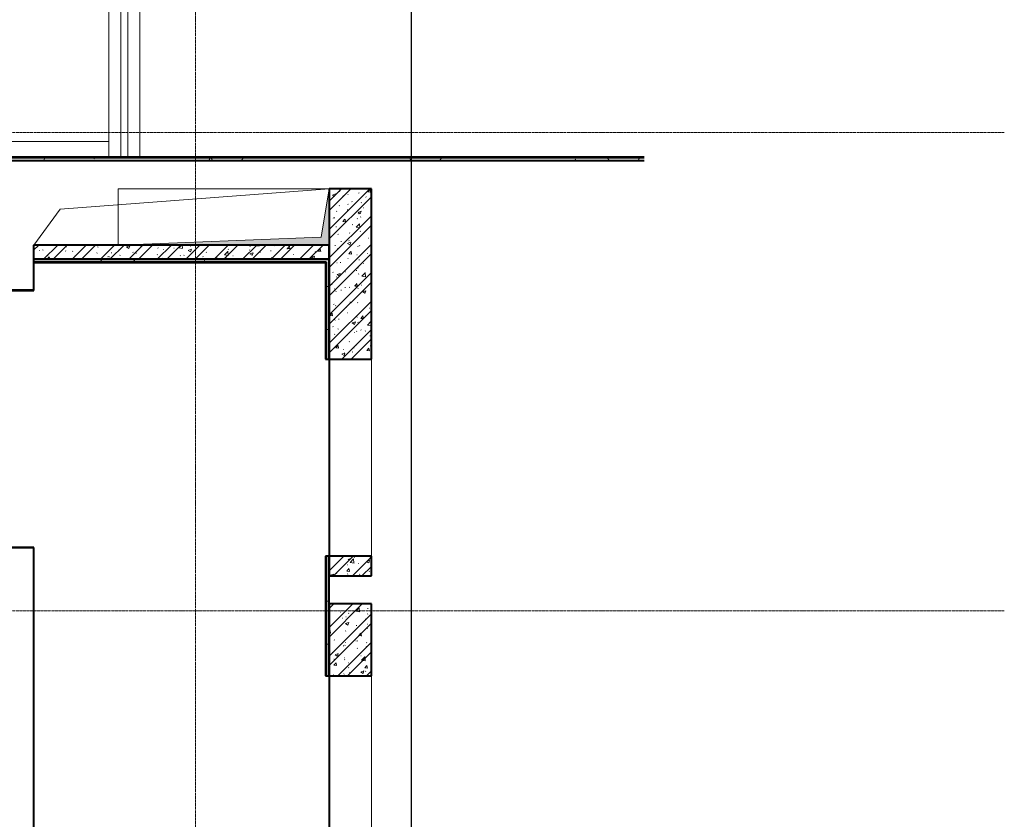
# Model space of a CAD drawing. Header units: millimetres. Extents: x 5617 to 91811, y 7718 to 89253.
# Tile 65 of 66: x 84814 to 91811, y 72720 to 78401. Entities that reach past the tile are written whole.
import ezdxf

# ---------------------------------------------------------------- set-up
doc = ezdxf.new("R2010")
doc.units = ezdxf.units.MM
for name, pattern in [('ADSK_Линия сетки', [25, 20, -2.5, 0, -2.5]), ('Линия сетки', [25, 20, -2.5, 0, -2.5]), ('Штрих_3_1_5_', [4.5, 3, -1.5]), ('Штриховая_ш3 п1_5', [4.5, 3, -1.5])]:
    doc.linetypes.add(name, pattern=pattern)
doc.layers.add('_Разделитель помещений_', color=4, linetype='Штриховая_ш3 п1_5', lineweight=40, true_color=0x00ffff)
for name, color, linetype, lineweight in [('Обобщенные модели', 7, 'Continuous', 18), ('Оборудование', 7, 'Continuous', 18), ('Оси', 7, 'Continuous', 9), ('Перекрытия', 7, 'Continuous', 18), ('Стены разрез', 7, 'Continuous', 40), ('Стены штриховка', 7, 'Continuous', 40), ('Элементы узлов', 7, 'Continuous', 18)]:
    doc.layers.add(name, color=color, linetype=linetype, lineweight=lineweight)
pattern_1 = [(50, (0, 0), (218.62117, -19.1268), [22.86, -251.46]), (355, (0, 0), (-42.2919, 229.2684), [18.288, -201.168]), (100.451, (18.22, -1.6), (176.33107, 210.13963), [19.428, -213.708]), (46.184, (0, 60.96), (325.29495, -50.45164), [34.29, -377.19]), (96.636, (27.1, 56.76), (284.883, 296.9127), [29.142, -320.562]), (351.184, (0, 60.96), (284.8858, 296.9107), [27.432, -301.752]), (21, (30.48, 45.72), (181.93753, -122.71832), [22.86, -251.46]), (326, (30.48, 45.72), (74.1622, 221.0262), [18.288, -201.168]), (71.451, (45.64, 35.5), (256.10035, 98.30526), [19.428, -213.708]), (37.5, (0, 0), (3.70639, 101.465895), [3.353, -195.377, 3.353, -200.863, -201.93]), (37.5, (0, 0), (3.70639, 101.465895), [-402.946, 3.353, -198.577]), (7.5, (0, 0), (80.18358, 120.21653), [3.353, -113.081, 3.353, -190.805, -76.962]), (7.5, (0, 0), (80.18358, 120.21653), [-310.591, 3.353, -73.609]), (327.5, (-67.97, 0), (162.708646, -6.87497), [3.353, -72.847, 3.353, -234.391, -315.468]), (327.5, (-67.97, 0), (162.708646, -6.87497), [-313.944, 3.353, -312.115]), (317.5, (-98.45, 0), (177.75468, 30.51183), [3.353, -95.707, 3.353, -154.534, -224.028]), (317.5, (-98.45, 0), (177.75468, 30.51183), [-256.946, 3.353, -220.675])]
pattern_2 = [(45, (0, 0), (-101.02788, 101.02788), []), (45, (67.35, 0), (-101.02788, 101.02788), [])]
pattern_3 = [(0, (0, 0), (406.4, 101.6), [33.528, -271.272, 33.528, -271.272, -1625.6]), (0, (0, 0), (406.4, 101.6), [-609.6, 33.528, -576.072, 33.528, -271.272, -711.2]), (0, (0, 0), (406.4, 101.6), [-1524, 33.528, -169.672, 33.528, -474.472]), (120, (152.4, 50.8), (-291.18818, 301.15272), [33.528, -271.272, 33.528, -271.272, -1625.6]), (120, (152.4, 50.8), (-291.18818, 301.15272), [-609.6, 33.528, -576.072, 33.528, -271.272, -711.2]), (120, (152.4, 50.8), (-291.18818, 301.15272), [-1524, 33.528, -169.672, 33.528, -474.472]), (240, (203.2, 254), (-115.21182, -402.75272), [33.528, -271.272, 33.528, -271.272, -1625.6]), (240, (203.2, 254), (-115.21182, -402.75272), [-609.6, 33.528, -576.072, 33.528, -271.272, -711.2]), (240, (203.2, 254), (-115.21182, -402.75272), [-1524, 33.528, -169.672, 33.528, -474.472])]

# ---------------------------------------------------------------- blocks, each defined once
blk = doc.blocks.new('CP_ДШ_Hanytex_TopJoint 24C - CP_ДШ_Hanytex_TopJoint 24C-4548406-МКСС_LB02_-11_400__Кабельные конструкции_Лотки_1')
at = {"layer": 'Обобщенные модели', "color": 254, "true_color": 0xcccccc}
for p, q in [((2075, 110), (25, 110)), ((2585, 100), (2585, -110)), ((2585, 25), (25, 25)), ((2585, -25), (2585, 25)), ((25, -25), (2585, -25)), ((2585, -110), (25, -110))]:
    blk.add_line(p, q, dxfattribs=at)
blk = doc.blocks.new('CP_ДШ_Hanytex_TopJoint 24C_Половина - CP_ДШ_Hanytex_TopJoint 24C_Половина-3658130-МКСС_LB02_-11_400__Кабельные конструкции_Лотки_1')
at = {"layer": 'Обобщенные модели', "color": 254, "true_color": 0xcccccc}
for p, q in [((0, 0), (0, 110)), ((995, 110), (0, 110)), ((995, 110), (995, 0))]:
    blk.add_line(p, q, dxfattribs=at)
blk = doc.blocks.new('A_MEQ_OpeningShaft-Rectangular - ОВ-2726948-МКСС_LB02_-11_400__Кабельные конструкции_Лотки_1')
at = {"layer": 'Элементы узлов'}
blk.add_hatch(color=256, dxfattribs=at).paths.add_polyline_path([(0, 0), (0, -400), (57.1, -57.1), (1500, 0)])
at = {"layer": 'Обобщенные модели', "color": 253, "true_color": 0xaaaaaa}
for p, q in [((1500, 0), (0, 0)), ((0, 0), (0, -400)), ((1500, -400), (1500, 0)), ((0, -400), (1500, -400))]:
    blk.add_line(p, q, dxfattribs=at)
at = {"layer": 'Элементы узлов', "color": 253, "true_color": 0xaaaaaa}
for p, q in [((1500, 0), (57.1, -57.1)), ((1500, -400), (1500, 0)), ((1500, 0), (0, 0)), ((0, 0), (0, -400)), ((57.1, -57.1), (0, -400)), ((0, -400), (57.1, -57.1)), ((57.1, -57.1), (1500, 0)), ((1500, 0), (1500, -400)), ((0, -400), (1500, -400)), ((0, -400), (1500, -400))]:
    blk.add_line(p, q, dxfattribs=at)
blk = doc.blocks.new('135_SLK_GD_AR_rvt-1-МКСС_LB02_-11_400__Кабельные конструкции_Лотки_1')
at = {"layer": 'Стены разрез', "lineweight": 9, "true_color": 0xcccccc}
h = blk.add_hatch(dxfattribs=at)
h.set_pattern_fill('FP_5', color=254, style=0, pattern_type=2)
h.set_pattern_definition(pattern_3)
h.paths.add_polyline_path([(57139.3, 77400), (57139.3, 77420), (52340, 77420), (52340, 77400), (55178.9, 77400)])
h.paths.add_polyline_path([(50768, 77400), (51140, 77400), (51140, 77420), (50600, 77420), (50600, 77400)])
h = blk.add_hatch(dxfattribs=at)
h.set_pattern_fill('FP_1', color=254, style=0, pattern_type=2)
h.set_pattern_definition(pattern_1)
h.paths.add_polyline_path([(55200, 75990), (55200, 77200), (54900, 77200), (54900, 75990)])
h = blk.add_hatch(dxfattribs=at)
h.set_pattern_fill('FP_2', color=254, style=0, pattern_type=2)
h.set_pattern_definition(pattern_2)
h.paths.add_polyline_path([(55200, 75990), (55200, 77200), (54900, 77200), (54900, 75990)])
h = blk.add_hatch(dxfattribs=at)
h.set_pattern_fill('FP_1', color=254, style=0, pattern_type=2)
h.set_pattern_definition(pattern_1)
h.paths.add_polyline_path([(53400, 76700), (54900, 76700), (54900, 76800), (52800, 76800), (52800, 76700), (53218.5, 76700)])
h = blk.add_hatch(dxfattribs=at)
h.set_pattern_fill('FP_2', color=254, style=0, pattern_type=2)
h.set_pattern_definition(pattern_2)
h.paths.add_polyline_path([(53400, 76700), (54900, 76700), (54900, 76800), (52800, 76800), (52800, 76700), (53218.5, 76700)])
h = blk.add_hatch(dxfattribs=at)
h.set_pattern_fill('FP_5', color=254, style=0, pattern_type=2)
h.set_pattern_definition(pattern_3)
h.paths.add_polyline_path([(54875, 76680), (54880, 76680), (54880, 76700), (52802, 76700), (52802, 76680), (53218.5, 76680)])
h = blk.add_hatch(dxfattribs=at)
h.set_pattern_fill('FP_5', color=254, style=0, pattern_type=2)
h.set_pattern_definition(pattern_3)
h.paths.add_polyline_path([(54900, 67302), (54900, 68810), (54880, 68810), (54880, 67302)])
h.paths.add_polyline_path([(54900, 70210), (54900, 70690), (54880, 70690), (54880, 70210)])
h.paths.add_polyline_path([(54880, 71790), (54900, 71790), (54900, 72640), (54880, 72640)])
h.paths.add_polyline_path([(54900, 73740), (54900, 74590), (54880, 74590), (54880, 73740)])
h.paths.add_polyline_path([(54880, 75990), (54900, 75990), (54900, 76700), (54880, 76700), (54880, 76680)])
h = blk.add_hatch(dxfattribs=at)
h.set_pattern_fill('FP_1', color=254, style=0, pattern_type=2)
h.set_pattern_definition(pattern_1)
h.paths.add_polyline_path([(55200, 74450), (55200, 74590), (54900, 74590), (54900, 74450)])
h = blk.add_hatch(dxfattribs=at)
h.set_pattern_fill('FP_2', color=254, style=0, pattern_type=2)
h.set_pattern_definition(pattern_2)
h.paths.add_polyline_path([(55200, 74450), (55200, 74590), (54900, 74590), (54900, 74450)])
h = blk.add_hatch(dxfattribs=at)
h.set_pattern_fill('FP_1', color=254, style=0, pattern_type=2)
h.set_pattern_definition(pattern_1)
h.paths.add_polyline_path([(55200, 73740), (55200, 74250), (54900, 74250), (54900, 73740)])
h = blk.add_hatch(dxfattribs=at)
h.set_pattern_fill('FP_2', color=254, style=0, pattern_type=2)
h.set_pattern_definition(pattern_2)
h.paths.add_polyline_path([(55200, 73740), (55200, 74250), (54900, 74250), (54900, 73740)])
at = {"color": 254, "lineweight": 18, "true_color": 0xcccccc}
for p, q in [((54900, 77200), (52987.6, 77055.8)), ((52987.6, 77055.8), (52801.6, 76800))]:
    blk.add_line(p, q, dxfattribs=at)
at = {"layer": '_Разделитель помещений_', "color": 7, "linetype": 'Штрих_3_1_5_', "true_color": 0xccffff}
for p, q in [((54900, 75990), (54900, 74590)), ((54900, 73740), (54900, 72640))]:
    blk.add_line(p, q, dxfattribs=at)
at = {"layer": 'Перекрытия', "color": 254, "true_color": 0xcccccc}
for p, q in [((52800, 76700), (52800, 76480)), ((52800, 76480), (52600, 76480)), ((55200, 74590), (55200, 75990)), ((52180, 74650), (52800, 74650)), ((52800, 74650), (52800, 67600)), ((55200, 72640), (55200, 73740))]:
    blk.add_line(p, q, dxfattribs=at)
at = {"layer": 'Стены разрез', "color": 254, "true_color": 0xcccccc}
for p, q in [((57139.3, 77425), (52340, 77425)), ((52600, 77400), (57139.3, 77400)), ((54900, 77200), (54900, 75990)), ((55200, 77200), (54900, 77200)), ((55200, 75990), (55200, 77200)), ((54900, 76800), (52800, 76800)), ((52800, 76800), (52800, 76700)), ((54900, 76700), (54900, 76800)), ((52800, 76700), (54900, 76700)), ((52802, 76700), (52800, 76700)), ((52800, 76700), (52800, 76675)), ((54875, 76700), (52802, 76700)), ((54880, 76700), (54875, 76700)), ((54900, 76700), (54880, 76700)), ((54900, 75990), (54900, 76700)), ((52800, 76675), (52800, 76480)), ((52802, 76675), (54875, 76675)), ((52802, 76478), (52802, 76675)), ((54875, 76675), (54875, 75990)), ((52800, 76480), (52600, 76480)), ((52600, 76478), (52800, 76478)), ((52800, 76478), (52802, 76478)), ((54875, 75990), (54900, 75990)), ((54900, 75990), (55200, 75990)), ((52800, 74652), (52599, 74652)), ((52599, 74650), (52800, 74650)), ((52802, 74652), (52800, 74652)), ((52800, 74650), (52800, 67600)), ((52802, 67602), (52802, 74652)), ((54900, 74590), (54875, 74590)), ((54875, 74590), (54875, 73740)), ((54900, 74590), (54900, 74450)), ((55200, 74590), (54900, 74590)), ((54900, 74250), (54900, 74590)), ((55200, 74450), (55200, 74590)), ((54900, 74450), (55200, 74450)), ((55200, 74250), (54900, 74250)), ((55200, 73740), (55200, 74250)), ((54875, 73740), (54900, 73740)), ((54900, 73740), (55200, 73740))]:
    blk.add_line(p, q, dxfattribs=at)
at = {"layer": 'Стены штриховка', "color": 254, "true_color": 0xcccccc}
for p, q in [((57139.3, 77420), (52340, 77420)), ((52802, 76680), (52802, 76700)), ((52802, 76680), (54875, 76680)), ((52802, 76675), (52802, 76680)), ((54875, 76680), (54880, 76680)), ((54880, 76680), (54880, 75990)), ((54880, 74590), (54880, 73740)), ((54900, 74250), (54900, 73740)), ((54900, 73740), (54900, 74250))]:
    blk.add_line(p, q, dxfattribs=at)
at = {"layer": 'Обобщенные модели', "color": 254, "lineweight": 18, "true_color": 0xcccccc, "rotation": 89.99999999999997}
blk.add_blockref('CP_ДШ_Hanytex_TopJoint 24C - CP_ДШ_Hanytex_TopJoint 24C-4548406-МКСС_LB02_-11_400__Кабельные конструкции_Лотки_1', (53445, 77400), dxfattribs=at)
at = {"layer": 'Обобщенные модели', "color": 254, "lineweight": 18, "true_color": 0xcccccc}
blk.add_blockref('CP_ДШ_Hanytex_TopJoint 24C_Половина - CP_ДШ_Hanytex_TopJoint 24C_Половина-3658130-МКСС_LB02_-11_400__Кабельные конструкции_Лотки_1', (52340, 77425), dxfattribs=at)
at = {"layer": 'Оборудование', "color": 253, "lineweight": 18, "true_color": 0xaaaaaa, "rotation": 180}
blk.add_blockref('A_MEQ_OpeningShaft-Rectangular - ОВ-2726948-МКСС_LB02_-11_400__Кабельные конструкции_Лотки_1', (54900, 76800), dxfattribs=at)
blk = doc.blocks.new('*U214')
at = {"color": 0, "linetype": 'ByBlock', "lineweight": -2, "ltscale": 0.5}
blk.add_lwpolyline([(504.04, 388.522), (504.04, 195.511), (509.04, 194.261), (499.04, 191.761), (504.04, 190.511), (504.04, -2.5)], dxfattribs=at)

msp = doc.modelspace()

# ---------------------------------------------------------------- linework, layer by layer
at = {"layer": 'Оси', "linetype": 'Линия сетки'}
msp.add_line((86063.4, 46634.3), (86063.4, 89253.2), dxfattribs=at)
at = {"layer": 'Оси', "linetype": 'ADSK_Линия сетки'}
for p, q in [((91811.2, 77600), (28430.6, 77600)), ((91811.2, 74200), (28430.8, 74200))]:
    msp.add_line(p, q, dxfattribs=at)

# ---------------------------------------------------------------- block references
at = {"xscale": 100, "yscale": 100, "zscale": 100}
msp.add_blockref('*U214', (37193.3, 49194), dxfattribs=at)
at = {"lineweight": 5}
msp.add_blockref('135_SLK_GD_AR_rvt-1-МКСС_LB02_-11_400__Кабельные конструкции_Лотки_1', (32113.4, 0), dxfattribs=at)

doc.saveas('drawing.dxf')
